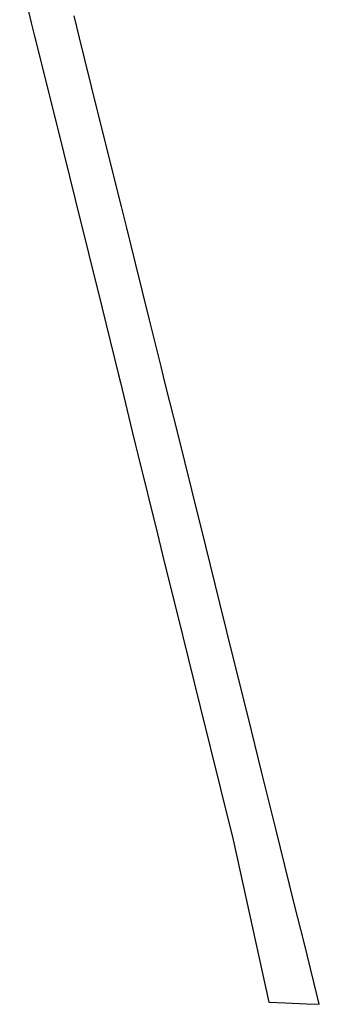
# Model space of a CAD drawing. Header units: metres. Extents: x 32338650 to 32340431, y 5701793 to 5703325.
# Tile 227 of 256: x 32340002 to 32340084, y 5701793 to 5702060. Entities that reach past the tile are written whole.
import ezdxf

# ---------------------------------------------------------------- set-up
doc = ezdxf.new("R2010")
doc.units = ezdxf.units.M
doc.header["$LTSCALE"] = 0.1
doc.layers.add('LPB-BE-Flurstück_Grenze', color=7, linetype='Continuous', lineweight=70, true_color=0x004c99)
doc.layers.add('LPB-BE-Straße', color=7, linetype='Continuous', lineweight=70, true_color=0x004c99)

msp = doc.modelspace()

# ---------------------------------------------------------------- linework, layer by layer
at = {"layer": 'LPB-BE-Flurstück_Grenze', "color": 253, "linetype": 'Continuous', "lineweight": 25, "true_color": 0xadadad, "transparency": 33554687, "flags": 128}
for points in [[(32340002.077, 5702072.734), (32340005.204, 5702059.676), (32340006.124, 5702055.986), (32340012.413, 5702030.709), (32340017.146, 5702011.671), (32340024.406, 5701982.472), (32340028.994, 5701964.041), (32340029.527, 5701961.907), (32340032.663, 5701948.569), (32340033.571, 5701944.882), (32340034.192, 5701942.378), (32340039.54, 5701920.8), (32340039.918, 5701919.276), (32340041.509, 5701912.856), (32340044.793, 5701899.506), (32340051.163, 5701873.756), (32340056.666, 5701851.504), (32340060.122, 5701837.662), (32340069.891, 5701793.519), (32340074.262, 5701793.343), (32340080.137, 5701793.107), (32340083.588, 5701792.968), (32340083.021, 5701795.253)], [(32340002.077, 5702072.734), (32340005.204, 5702059.676), (32340006.124, 5702055.986), (32340012.413, 5702030.709), (32340017.146, 5702011.671), (32340024.406, 5701982.472), (32340028.994, 5701964.041), (32340029.527, 5701961.907), (32340032.663, 5701948.569), (32340033.571, 5701944.882), (32340034.192, 5701942.378), (32340039.54, 5701920.8), (32340039.918, 5701919.276), (32340041.509, 5701912.856), (32340044.793, 5701899.506), (32340051.163, 5701873.756), (32340056.666, 5701851.504), (32340060.122, 5701837.662), (32340069.891, 5701793.519), (32340074.262, 5701793.343), (32340080.137, 5701793.107), (32340083.588, 5701792.968), (32340083.021, 5701795.253)], [(32340083.021, 5701795.253), (32340079.337, 5701810.105), (32340076.957, 5701819.679), (32340075.505, 5701825.523), (32340071.743, 5701840.668), (32340067.981, 5701855.834), (32340064.193, 5701871.1), (32340060.345, 5701886.599), (32340056.523, 5701901.987), (32340052.692, 5701917.416), (32340048.868, 5701932.774), (32340045.055, 5701948.151), (32340041.876, 5701960.941), (32340041.214, 5701963.59), (32340040.563, 5701966.249), (32340037.402, 5701978.977), (32340033.578, 5701994.345), (32340031.208, 5702003.91), (32340029.748, 5702009.774), (32340026.174, 5702024.161), (32340021.657, 5702042.379), (32340019.845, 5702049.669), (32340018.367, 5702055.614), (32340016.881, 5702061.589)], [(32340083.021, 5701795.253), (32340079.337, 5701810.105), (32340076.957, 5701819.679), (32340075.505, 5701825.523), (32340071.743, 5701840.668), (32340067.981, 5701855.834), (32340064.193, 5701871.1), (32340060.345, 5701886.599), (32340056.523, 5701901.987), (32340052.692, 5701917.416), (32340048.868, 5701932.774), (32340045.055, 5701948.151), (32340041.876, 5701960.941), (32340041.214, 5701963.59), (32340040.563, 5701966.249), (32340037.402, 5701978.977), (32340033.578, 5701994.345), (32340031.208, 5702003.91), (32340029.748, 5702009.774), (32340026.174, 5702024.161), (32340021.657, 5702042.379), (32340019.845, 5702049.669), (32340018.367, 5702055.614), (32340016.881, 5702061.589)]]:
    msp.add_lwpolyline(points, dxfattribs=at)
at = {"layer": 'LPB-BE-Straße', "color": 250, "linetype": 'Continuous', "lineweight": 25, "true_color": 0x333333, "transparency": 33554687, "flags": 128}
for points in [[(32340002.077, 5702072.734), (32340005.204, 5702059.676), (32340006.124, 5702055.986), (32340012.413, 5702030.709), (32340017.146, 5702011.671), (32340024.406, 5701982.472), (32340028.994, 5701964.041), (32340029.527, 5701961.907), (32340032.663, 5701948.569), (32340033.571, 5701944.882), (32340034.192, 5701942.378), (32340039.54, 5701920.8), (32340039.918, 5701919.276), (32340041.509, 5701912.856), (32340044.793, 5701899.506), (32340051.163, 5701873.756), (32340056.666, 5701851.504), (32340060.122, 5701837.662), (32340069.891, 5701793.519), (32340074.262, 5701793.343), (32340080.137, 5701793.107), (32340083.588, 5701792.968), (32340083.021, 5701795.253)], [(32340083.021, 5701795.253), (32340079.337, 5701810.105), (32340076.957, 5701819.679), (32340075.505, 5701825.523), (32340071.743, 5701840.668), (32340067.981, 5701855.834), (32340064.193, 5701871.1), (32340060.345, 5701886.599), (32340056.523, 5701901.987), (32340052.692, 5701917.416), (32340048.868, 5701932.774), (32340045.055, 5701948.151), (32340041.876, 5701960.941), (32340041.214, 5701963.59), (32340040.563, 5701966.249), (32340037.402, 5701978.977), (32340033.578, 5701994.345), (32340031.208, 5702003.91), (32340029.748, 5702009.774), (32340026.174, 5702024.161), (32340021.657, 5702042.379), (32340019.845, 5702049.669), (32340018.367, 5702055.614), (32340016.881, 5702061.589)]]:
    msp.add_lwpolyline(points, dxfattribs=at)

doc.saveas('drawing.dxf')
